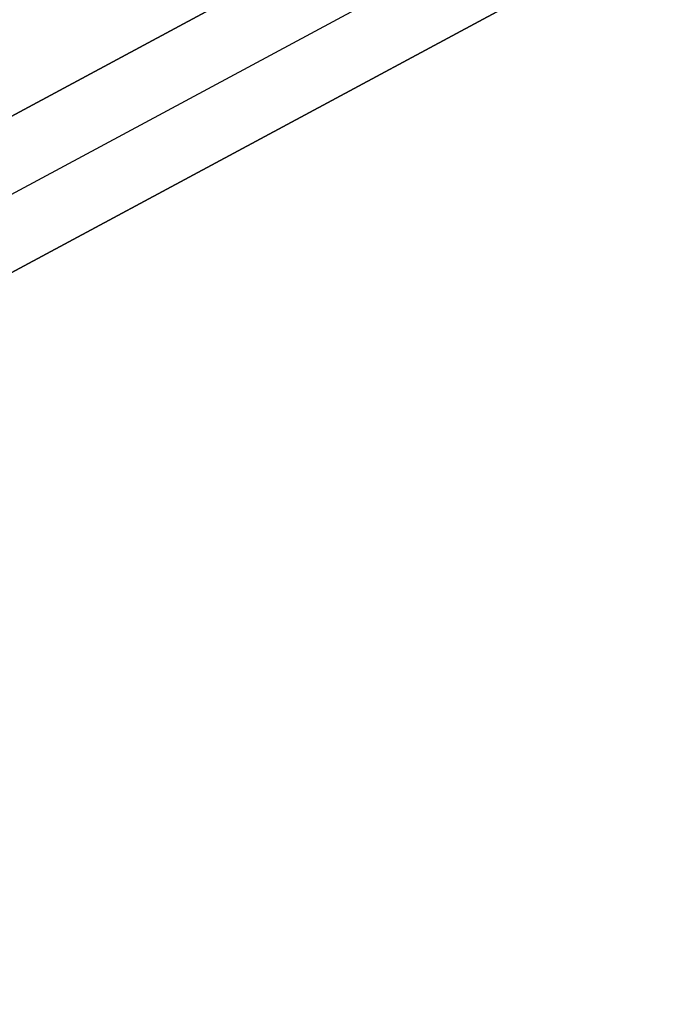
# Model space of a CAD drawing. Header units: millimetres. Extents: x -1690 to 192, y -898 to 54.
# Tile 18 of 256: x -1662.41 to -1659.59, y -888.49 to -884.27. Entities that reach past the tile are written whole.
import ezdxf

# ---------------------------------------------------------------- set-up
doc = ezdxf.new("R2010")
doc.units = ezdxf.units.MM
doc.header["$MEASUREMENT"] = 0
doc.layers.add('OVIDIO 186x93x72h', color=7, linetype='Continuous')

msp = doc.modelspace()

# ---------------------------------------------------------------- linework, layer by layer
at = {"layer": 'OVIDIO 186x93x72h', "extrusion": (0.2028516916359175, 0.1089792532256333, 0.9731262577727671)}
for points in [[(7.441229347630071, 1998.600988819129), (7.441229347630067, 1837.945144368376)], [(7.441229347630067, 1837.945144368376), (7.441229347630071, 1998.600988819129)]]:
    msp.add_lwpolyline(points, dxfattribs=at)
at = {"layer": 'OVIDIO 186x93x72h', "extrusion": (0.2028516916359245, 0.1089792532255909, 0.9731262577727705)}
msp.add_lwpolyline([(7.145759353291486, 1998.600988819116), (7.145759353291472, 1837.945144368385)], dxfattribs=at)
at = {"layer": 'OVIDIO 186x93x72h', "extrusion": (0.2028516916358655, 0.1089792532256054, 0.973126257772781)}
for points in [[(6.850289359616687, 1998.60098881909), (6.85028935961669, 1837.945144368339)], [(6.85028935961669, 1837.945144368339), (6.850289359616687, 1998.60098881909)]]:
    msp.add_lwpolyline(points, dxfattribs=at)
at = {"layer": 'OVIDIO 186x93x72h', "extrusion": (-0.2655604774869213, 0.8811853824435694, 0.3911393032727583)}
for points in [[(1804.432053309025, 743.6472832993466), (1850.752352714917, 803.7655788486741)], [(1850.752352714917, 803.7655788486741), (1804.432053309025, 743.6472832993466)]]:
    msp.add_lwpolyline(points, dxfattribs=at)
at = {"layer": 'OVIDIO 186x93x72h', "extrusion": (-0.2655070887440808, 0.881208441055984, 0.3911235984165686)}
for points in [[(1804.385696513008, 745.1224245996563), (1850.005432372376, 804.3425488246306)], [(1850.005432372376, 804.3425488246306), (1804.385696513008, 745.1224245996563)]]:
    msp.add_lwpolyline(points, dxfattribs=at)
at = {"layer": 'OVIDIO 186x93x72h', "extrusion": (0, 1, 0)}
for points in [[(749.1110923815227, 718.8735819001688), (1663.790552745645, 718.8735819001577)], [(1663.790552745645, 718.8735819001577), (749.1110923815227, 718.8735819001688)], [(1663.790552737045, 717.373581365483), (749.1110923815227, 717.3735818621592)], [(749.1110923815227, 717.3735818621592), (1663.790552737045, 717.373581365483)], [(1663.791935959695, 716.9884583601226), (749.1110923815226, 716.9884583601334)], [(749.1110923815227, 715.0847275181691), (1663.411021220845, 715.0847275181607)], [(1663.411021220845, 715.0847275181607), (749.1110923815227, 715.0847275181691)], [(1663.790552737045, 717.3330877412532), (749.1110923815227, 717.333087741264)]]:
    msp.add_lwpolyline(points, dxfattribs=at)
at = {"layer": 'OVIDIO 186x93x72h', "extrusion": (-7.538766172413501e-07, 0.9999999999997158, 0)}
for points in [[(749.1117597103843, 716.4277468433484), (1663.411688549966, 716.4263683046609)], [(1663.411688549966, 716.4263683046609), (749.1117597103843, 716.4277468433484)]]:
    msp.add_lwpolyline(points, dxfattribs=at)
at = {"layer": 'OVIDIO 186x93x72h', "extrusion": (0.0002316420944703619, 0.9998841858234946, -0.01521713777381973)}
for points in [[(1655.690682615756, -16.27267368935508), (1666.653384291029, 703.8107028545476)], [(1666.653384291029, 703.8107028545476), (1655.690682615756, -16.27267368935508)]]:
    msp.add_lwpolyline(points, dxfattribs=at)
at = {"layer": 'OVIDIO 186x93x72h', "extrusion": (0.9998844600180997, 0.0002316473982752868, 0.01519911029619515)}
for points in [[(-885.0400125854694, 742.6113662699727), (-896.0163255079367, 22.50435691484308)], [(-896.0163255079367, 22.50435691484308), (-885.0400125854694, 742.6113662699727)]]:
    msp.add_lwpolyline(points, dxfattribs=at)
at = {"layer": 'OVIDIO 186x93x72h', "extrusion": (0.9998841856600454, 0.0002316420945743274, 0.01521714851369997)}
msp.add_lwpolyline([(-896.1684997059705, 22.54609631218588), (-885.2055973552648, 742.6431619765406)], dxfattribs=at)
at = {"layer": 'OVIDIO 186x93x72h', "extrusion": (0.9998846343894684, 0.0002316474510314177, 0.015187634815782)}
for points in [[(-886.0893570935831, 742.5963574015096), (-897.0738137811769, 22.49920168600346)], [(-897.0738137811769, 22.49920168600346), (-886.0893570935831, 742.5963574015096)]]:
    msp.add_lwpolyline(points, dxfattribs=at)
at = {"layer": 'OVIDIO 186x93x72h', "extrusion": (0.0002316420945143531, 0.9998841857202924, -0.01521714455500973)}
for points in [[(1667.713790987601, 703.7945529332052), (1656.751094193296, -16.28882368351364)], [(1656.751094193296, -16.28882368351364), (1667.713790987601, 703.7945529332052)]]:
    msp.add_lwpolyline(points, dxfattribs=at)
at = {"layer": 'OVIDIO 186x93x72h', "extrusion": (0.9998841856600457, 0.0002316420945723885, 0.01521714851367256)}
msp.add_lwpolyline([(-897.6683406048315, 22.56987649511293), (-886.7055415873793, 742.660154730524)], dxfattribs=at)

doc.saveas('drawing.dxf')
